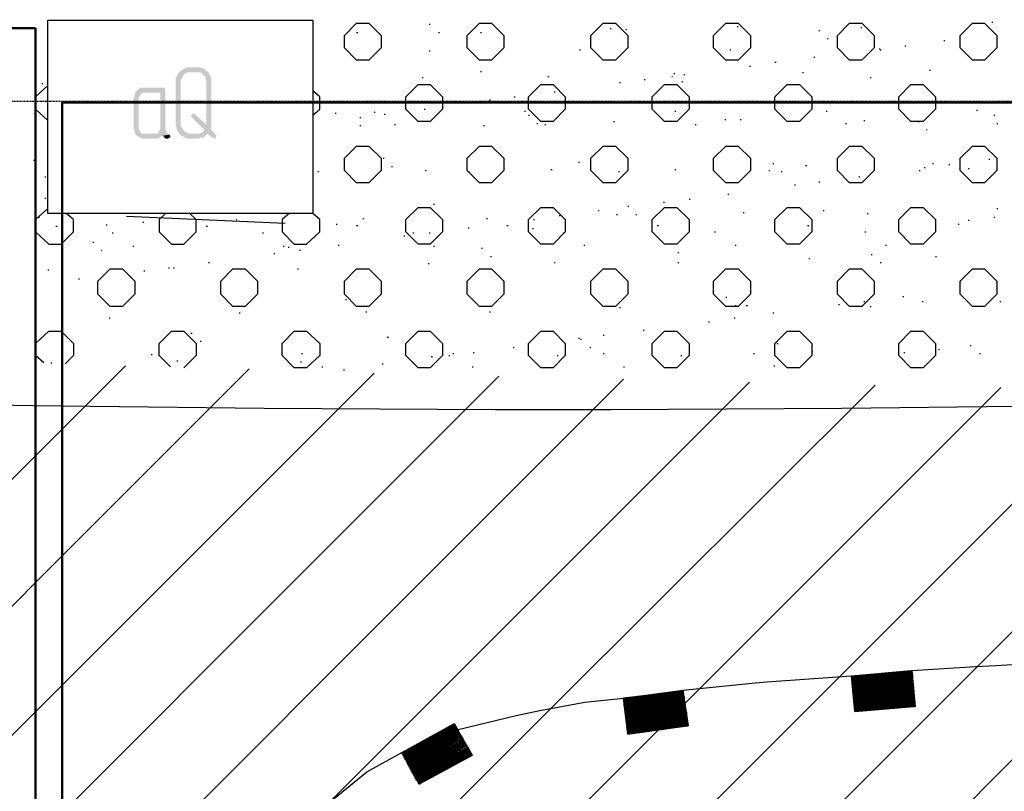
# Model space of a CAD drawing. Header units: millimetres. Extents: x -93479 to 1057970, y -66333 to 172656.
# Tile 129 of 145: x 219229 to 223307, y 47127 to 50322. Entities that reach past the tile are written whole.
import ezdxf

# ---------------------------------------------------------------- set-up
doc = ezdxf.new("R2010")
doc.units = ezdxf.units.MM
doc.linetypes.add('01 Штриховая _4 мм_', pattern=[6, 3.5, -2.5])
doc.layers.add('PDF _Геометрия', color=7, linetype='Continuous')
doc.layers.add('PDF _Сплошная заливка', color=7, linetype='Continuous')
doc.layers.add('РАЗМЕРЫ', color=7, linetype='Continuous', lineweight=9)

# ---------------------------------------------------------------- blocks, each defined once
blk = doc.blocks.new('геология3')
at = {"layer": 'PDF _Сплошная заливка', "transparency": 33554559}
for points in [[(63.6578, -10.4248), (63.6428, -10.4248), (63.6394, -10.4265), (63.6361, -10.4282), (63.6344, -10.4298), (63.6311, -10.4315), (63.6578, -10.4332), (63.6644, -10.4332), (63.6678, -10.4348), (63.6694, -10.4382), (63.6728, -10.4398), (63.6728, -10.4432), (63.6744, -10.4465), (63.6744, -10.5182), (63.6828, -10.5198), (63.6828, -10.4432), (63.6811, -10.4398), (63.6794, -10.4365), (63.6778, -10.4332), (63.6761, -10.4315), (63.6728, -10.4298), (63.6711, -10.4265), (63.6678, -10.4265), (63.6644, -10.4248), (63.6611, -10.4248)], [(63.6311, -10.4315), (63.6294, -10.4348), (63.6278, -10.4365), (63.6261, -10.4398), (63.6244, -10.4432), (63.6244, -10.5198), (63.6261, -10.5232), (63.6261, -10.5265), (63.6278, -10.5298), (63.6294, -10.5315), (63.6311, -10.5348), (63.6494, -10.5332), (63.6461, -10.5332), (63.6428, -10.5315), (63.6394, -10.5298), (63.6378, -10.5282), (63.6361, -10.5248), (63.6344, -10.5232), (63.6328, -10.5198), (63.6328, -10.4465), (63.6344, -10.4432), (63.6361, -10.4398), (63.6378, -10.4365), (63.6411, -10.4348), (63.6428, -10.4332), (63.6578, -10.4332)], [(63.6028, -10.4582), (63.5678, -10.4582), (63.5644, -10.4598), (63.5611, -10.4632), (63.5594, -10.4648), (63.5994, -10.4665), (63.5994, -10.5248), (63.5978, -10.5282), (63.5961, -10.5315), (63.5944, -10.5332), (63.5744, -10.5332), (63.6128, -10.5332), (63.6094, -10.5315), (63.6094, -10.5298), (63.6078, -10.5265), (63.6078, -10.4615), (63.6061, -10.4582), (63.6044, -10.4582)], [(63.5594, -10.4648), (63.5578, -10.4682), (63.5578, -10.4715), (63.5561, -10.4748), (63.5561, -10.5248), (63.5578, -10.5282), (63.5578, -10.5315), (63.5594, -10.5348), (63.5611, -10.5365), (63.5644, -10.5382), (63.5678, -10.5398), (63.5694, -10.5415), (63.5944, -10.5415), (63.5978, -10.5398), (63.5994, -10.5382), (63.6028, -10.5365), (63.6144, -10.5348), (63.6128, -10.5332), (63.5711, -10.5332), (63.5678, -10.5315), (63.5661, -10.5282), (63.5644, -10.5248), (63.5644, -10.4748), (63.5661, -10.4715), (63.5678, -10.4682), (63.5711, -10.4665), (63.5994, -10.4665)], [(63.6544, -10.4998), (63.6511, -10.5015), (63.6494, -10.5032), (63.6511, -10.5065), (63.6711, -10.5265), (63.6694, -10.5298), (63.6661, -10.5315), (63.6628, -10.5332), (63.6761, -10.5332), (63.6844, -10.5398), (63.6878, -10.5415), (63.6894, -10.5398), (63.6911, -10.5365), (63.6894, -10.5348), (63.6811, -10.5248), (63.6828, -10.5232), (63.6828, -10.5198), (63.6744, -10.5182), (63.6561, -10.5015)], [(63.6144, -10.5348), (63.6028, -10.5365), (63.6061, -10.5382), (63.6061, -10.5398), (63.6094, -10.5415), (63.6111, -10.5415), (63.6144, -10.5398), (63.6161, -10.5382)], [(63.6628, -10.5332), (63.6494, -10.5332), (63.6311, -10.5348), (63.6344, -10.5365), (63.6378, -10.5382), (63.6394, -10.5398), (63.6428, -10.5415), (63.6611, -10.5415), (63.6644, -10.5398), (63.6694, -10.5398), (63.6711, -10.5382), (63.6744, -10.5348), (63.6761, -10.5332)]]:
    blk.add_hatch(color=7, dxfattribs=at).paths.add_polyline_path(points)
at = {"layer": 'PDF _Геометрия', "color": 7, "lineweight": 25}
for points in [[(63.4161, -10.5065), (63.4161, -10.3482), (63.8478, -10.3482), (63.8478, -10.6632), (63.4161, -10.6632)], [(63.8994, -10.3932), (63.8994, -10.3732), (63.9194, -10.3532), (63.9394, -10.3532), (63.9594, -10.3732), (63.9594, -10.3932), (63.9394, -10.4132), (63.9194, -10.4132)], [(64.0994, -10.3932), (64.0994, -10.3732), (64.1194, -10.3532), (64.1394, -10.3532), (64.1594, -10.3732), (64.1594, -10.3932), (64.1394, -10.4132), (64.1194, -10.4132)], [(64.3011, -10.3932), (64.3011, -10.3732), (64.3211, -10.3532), (64.3411, -10.3532), (64.3611, -10.3732), (64.3611, -10.3932), (64.3411, -10.4132), (64.3211, -10.4132)], [(64.5011, -10.3932), (64.5011, -10.3732), (64.5211, -10.3532), (64.5411, -10.3532), (64.5611, -10.3732), (64.5611, -10.3932), (64.5411, -10.4132), (64.5211, -10.4132)], [(64.7028, -10.3932), (64.7028, -10.3732), (64.7228, -10.3532), (64.7428, -10.3532), (64.7628, -10.3732), (64.7628, -10.3932), (64.7428, -10.4132), (64.7228, -10.4132)], [(64.9028, -10.3932), (64.9028, -10.3732), (64.9228, -10.3532), (64.9428, -10.3532), (64.9628, -10.3732), (64.9628, -10.3932), (64.9428, -10.4132), (64.9228, -10.4132)], [(63.9994, -10.4932), (63.9994, -10.4732), (64.0194, -10.4532), (64.0394, -10.4532), (64.0594, -10.4732), (64.0594, -10.4932), (64.0394, -10.5132), (64.0194, -10.5132)], [(64.1994, -10.4932), (64.1994, -10.4732), (64.2194, -10.4532), (64.2394, -10.4532), (64.2594, -10.4732), (64.2594, -10.4932), (64.2394, -10.5132), (64.2194, -10.5132)], [(64.4011, -10.4932), (64.4011, -10.4732), (64.4211, -10.4532), (64.4411, -10.4532), (64.4611, -10.4732), (64.4611, -10.4932), (64.4411, -10.5132), (64.4211, -10.5132)], [(64.6011, -10.4932), (64.6011, -10.4732), (64.6211, -10.4532), (64.6411, -10.4532), (64.6611, -10.4732), (64.6611, -10.4932), (64.6411, -10.5132), (64.6211, -10.5132)], [(64.8028, -10.4932), (64.8028, -10.4732), (64.8228, -10.4532), (64.8428, -10.4532), (64.8628, -10.4732), (64.8628, -10.4932), (64.8428, -10.5132), (64.8228, -10.5132)], [(63.8994, -10.5932), (63.8994, -10.5732), (63.9194, -10.5532), (63.9394, -10.5532), (63.9594, -10.5732), (63.9594, -10.5932), (63.9394, -10.6132), (63.9194, -10.6132)], [(64.0994, -10.5932), (64.0994, -10.5732), (64.1194, -10.5532), (64.1394, -10.5532), (64.1594, -10.5732), (64.1594, -10.5932), (64.1394, -10.6132), (64.1194, -10.6132)], [(64.3011, -10.5932), (64.3011, -10.5732), (64.3211, -10.5532), (64.3411, -10.5532), (64.3611, -10.5732), (64.3611, -10.5932), (64.3411, -10.6132), (64.3211, -10.6132)], [(64.5011, -10.5932), (64.5011, -10.5732), (64.5211, -10.5532), (64.5411, -10.5532), (64.5611, -10.5732), (64.5611, -10.5932), (64.5411, -10.6132), (64.5211, -10.6132)], [(64.7028, -10.5932), (64.7028, -10.5732), (64.7228, -10.5532), (64.7428, -10.5532), (64.7628, -10.5732), (64.7628, -10.5932), (64.7428, -10.6132), (64.7228, -10.6132)], [(64.9028, -10.5932), (64.9028, -10.5732), (64.9228, -10.5532), (64.9428, -10.5532), (64.9628, -10.5732), (64.9628, -10.5932), (64.9428, -10.6132), (64.9228, -10.6132)], [(63.9994, -10.6932), (63.9994, -10.6732), (64.0194, -10.6532), (64.0394, -10.6532), (64.0594, -10.6732), (64.0594, -10.6932), (64.0394, -10.7132), (64.0194, -10.7132)], [(64.1994, -10.6932), (64.1994, -10.6732), (64.2194, -10.6532), (64.2394, -10.6532), (64.2594, -10.6732), (64.2594, -10.6932), (64.2394, -10.7132), (64.2194, -10.7132)], [(64.4011, -10.6932), (64.4011, -10.6732), (64.4211, -10.6532), (64.4411, -10.6532), (64.4611, -10.6732), (64.4611, -10.6932), (64.4411, -10.7132), (64.4211, -10.7132)], [(64.6011, -10.6932), (64.6011, -10.6732), (64.6211, -10.6532), (64.6411, -10.6532), (64.6611, -10.6732), (64.6611, -10.6932), (64.6411, -10.7132), (64.6211, -10.7132)], [(64.8028, -10.6932), (64.8028, -10.6732), (64.8228, -10.6532), (64.8428, -10.6532), (64.8628, -10.6732), (64.8628, -10.6932), (64.8428, -10.7132), (64.8228, -10.7132)], [(63.4978, -10.7948), (63.4978, -10.7732), (63.5178, -10.7532), (63.5378, -10.7532), (63.5578, -10.7732), (63.5578, -10.7948), (63.5378, -10.8148), (63.5178, -10.8148)], [(63.6978, -10.7948), (63.6978, -10.7732), (63.7178, -10.7532), (63.7378, -10.7532), (63.7578, -10.7732), (63.7578, -10.7948), (63.7378, -10.8148), (63.7178, -10.8148)], [(63.8994, -10.7948), (63.8994, -10.7732), (63.9194, -10.7532), (63.9394, -10.7532), (63.9594, -10.7732), (63.9594, -10.7948), (63.9394, -10.8148), (63.9194, -10.8148)], [(64.0994, -10.7948), (64.0994, -10.7732), (64.1194, -10.7532), (64.1394, -10.7532), (64.1594, -10.7732), (64.1594, -10.7948), (64.1394, -10.8148), (64.1194, -10.8148)], [(64.3011, -10.7948), (64.3011, -10.7732), (64.3211, -10.7532), (64.3411, -10.7532), (64.3611, -10.7732), (64.3611, -10.7948), (64.3411, -10.8148), (64.3211, -10.8148)], [(64.5011, -10.7948), (64.5011, -10.7732), (64.5211, -10.7532), (64.5411, -10.7532), (64.5611, -10.7732), (64.5611, -10.7948), (64.5411, -10.8148), (64.5211, -10.8148)], [(64.7028, -10.7948), (64.7028, -10.7732), (64.7228, -10.7532), (64.7428, -10.7532), (64.7628, -10.7732), (64.7628, -10.7948), (64.7428, -10.8148), (64.7228, -10.8148)], [(64.9028, -10.7948), (64.9028, -10.7732), (64.9228, -10.7532), (64.9428, -10.7532), (64.9628, -10.7732), (64.9628, -10.7948), (64.9428, -10.8148), (64.9228, -10.8148)], [(63.7978, -10.8948), (63.7978, -10.8748), (63.8178, -10.8548), (63.8378, -10.8548), (63.8594, -10.8748), (63.8594, -10.8948), (63.8378, -10.9148), (63.8178, -10.9148)], [(63.9994, -10.8948), (63.9994, -10.8748), (64.0194, -10.8548), (64.0394, -10.8548), (64.0594, -10.8748), (64.0594, -10.8948), (64.0394, -10.9148), (64.0194, -10.9148)], [(64.1994, -10.8948), (64.1994, -10.8748), (64.2194, -10.8548), (64.2394, -10.8548), (64.2594, -10.8748), (64.2594, -10.8948), (64.2394, -10.9148), (64.2194, -10.9148)], [(64.4011, -10.8948), (64.4011, -10.8748), (64.4211, -10.8548), (64.4411, -10.8548), (64.4611, -10.8748), (64.4611, -10.8948), (64.4411, -10.9148), (64.4211, -10.9148)], [(64.6011, -10.8948), (64.6011, -10.8748), (64.6211, -10.8548), (64.6411, -10.8548), (64.6611, -10.8748), (64.6611, -10.8948), (64.6411, -10.9148), (64.6211, -10.9148)], [(64.8028, -10.8948), (64.8028, -10.8748), (64.8228, -10.8548), (64.8428, -10.8548), (64.8628, -10.8748), (64.8628, -10.8948), (64.8428, -10.9148), (64.8228, -10.9148)], [(64.8244, -11.4098), (64.8228, -11.4098), (64.7261, -11.4182), (64.8228, -11.4098)], [(64.8244, -11.4115), (64.8228, -11.4115), (64.7261, -11.4198), (64.8228, -11.4115)], [(64.8261, -11.4282), (64.8244, -11.4282), (64.7278, -11.4365), (64.8244, -11.4282)], [(64.8261, -11.4298), (64.8244, -11.4298), (64.7278, -11.4382), (64.8244, -11.4298)], [(64.8261, -11.4315), (64.8244, -11.4315), (64.7278, -11.4398), (64.8244, -11.4315)], [(64.4528, -11.4465), (64.4511, -11.4465), (64.3544, -11.4598), (64.4511, -11.4465)], [(64.4528, -11.4482), (64.4511, -11.4482), (64.3544, -11.4615), (64.4511, -11.4482)], [(64.8278, -11.4465), (64.8261, -11.4465), (64.7294, -11.4548), (64.8261, -11.4465)], [(64.8278, -11.4482), (64.8261, -11.4482), (64.7294, -11.4565), (64.8261, -11.4482)], [(64.8278, -11.4498), (64.8261, -11.4498), (64.7294, -11.4582), (64.8261, -11.4498)], [(64.8294, -11.4665), (64.8278, -11.4665), (64.7311, -11.4748), (64.8278, -11.4665)], [(64.4561, -11.4748), (64.4544, -11.4748), (64.3578, -11.4882), (64.4544, -11.4748)], [(64.4578, -11.4848), (64.4561, -11.4848), (64.3594, -11.4982), (64.4561, -11.4848)], [(64.4578, -11.4865), (64.4561, -11.4865), (64.3594, -11.4982), (64.4561, -11.4865)], [(64.0794, -11.4948), (64.0778, -11.4965), (63.9928, -11.5432), (64.0778, -11.4948)], [(64.0811, -11.4982), (64.0794, -11.4982), (63.9944, -11.5465), (64.0794, -11.4998)], [(64.0844, -11.5048), (64.0844, -11.5065), (63.9978, -11.5532), (64.0828, -11.5048)], [(64.0928, -11.5182), (64.0911, -11.5182), (64.0061, -11.5665), (64.0911, -11.5198)], [(64.0928, -11.5198), (64.0911, -11.5198), (64.0061, -11.5665), (64.0911, -11.5198)], [(64.0944, -11.5232), (64.0944, -11.5248), (64.0078, -11.5715), (64.0928, -11.5232)]]:
    blk.add_lwpolyline(points, close=True, dxfattribs=at)
for points in [[(64.0378, -10.3548), (64.0394, -10.3548)], [(64.3328, -10.3615), (64.3344, -10.3615)], [(64.3578, -10.3632), (64.3594, -10.3632)], [(64.5394, -10.3582), (64.5411, -10.3582)], [(64.6728, -10.3648), (64.6744, -10.3648)], [(64.7411, -10.3598), (64.7428, -10.3598)], [(64.9544, -10.3515), (64.9561, -10.3515)], [(63.9194, -10.3682), (63.9211, -10.3682)], [(64.0528, -10.3682), (64.0544, -10.3682)], [(64.1211, -10.3682), (64.1228, -10.3682)], [(64.6861, -10.3782), (64.6878, -10.3782)], [(64.8761, -10.3815), (64.8778, -10.3815)], [(64.2828, -10.3965), (64.2844, -10.3965)], [(64.5278, -10.3965), (64.5294, -10.3965)], [(64.7711, -10.3948), (64.7728, -10.3948)], [(64.7728, -10.3965), (64.7744, -10.3965)], [(64.8128, -10.3898), (64.8144, -10.3898)], [(64.0378, -10.3982), (64.0394, -10.3982)], [(64.6644, -10.4082), (64.6661, -10.4082)], [(64.5594, -10.4232), (64.5611, -10.4232)], [(64.6011, -10.4165), (64.6028, -10.4165)], [(64.0261, -10.4415), (64.0278, -10.4415)], [(64.1211, -10.4315), (64.1228, -10.4315)], [(64.2311, -10.4398), (64.2328, -10.4398)], [(64.3878, -10.4448), (64.3894, -10.4448)], [(64.4328, -10.4398), (64.4344, -10.4398)], [(64.4361, -10.4348), (64.4378, -10.4348)], [(64.4528, -10.4365), (64.4544, -10.4365)], [(64.6461, -10.4332), (64.6478, -10.4332)], [(64.7561, -10.4415), (64.7578, -10.4415)], [(64.8528, -10.4298), (64.8544, -10.4298)], [(63.4161, -10.5115), (63.3961, -10.4932), (63.3961, -10.4732), (63.4161, -10.4548)], [(63.4061, -10.4515), (63.4078, -10.4515)], [(64.3478, -10.4498), (64.3494, -10.4498)], [(64.4494, -10.4482), (64.4511, -10.4482)], [(63.8478, -10.5032), (63.8594, -10.4932), (63.8594, -10.4732), (63.8478, -10.4632)], [(64.1761, -10.4732), (64.1778, -10.4732)], [(64.2411, -10.4648), (64.2428, -10.4648)], [(64.0294, -10.4932), (64.0311, -10.4932)], [(64.1361, -10.4782), (64.1378, -10.4782)], [(63.8844, -10.4998), (63.8861, -10.4998)], [(63.9244, -10.5065), (63.9261, -10.5065)], [(63.9478, -10.4982), (63.9494, -10.4982)], [(63.9644, -10.5015), (63.9661, -10.5015)], [(64.1928, -10.4965), (64.1944, -10.4965)], [(64.1994, -10.5032), (64.2011, -10.5032)], [(64.4378, -10.4965), (64.4394, -10.4965)], [(64.5194, -10.5098), (64.5211, -10.5098)], [(64.5444, -10.5098), (64.5461, -10.5098)], [(64.6844, -10.4965), (64.6861, -10.4965)], [(64.9294, -10.4948), (64.9311, -10.4948)], [(64.9578, -10.5032), (64.9594, -10.5032)], [(63.9244, -10.5198), (63.9261, -10.5198)], [(63.9811, -10.5182), (63.9828, -10.5182)], [(64.1261, -10.5198), (64.1278, -10.5198)], [(64.2128, -10.5165), (64.2144, -10.5165)], [(64.2261, -10.5182), (64.2278, -10.5182)], [(64.3378, -10.5132), (64.3394, -10.5132)], [(64.4711, -10.5182), (64.4728, -10.5182)], [(64.7161, -10.5165), (64.7178, -10.5165)], [(64.7461, -10.5115), (64.7478, -10.5115)], [(64.8344, -10.5132), (64.8361, -10.5132)], [(64.9628, -10.5165), (64.9644, -10.5165)], [(64.8478, -10.5265), (64.8494, -10.5265)], [(63.9628, -10.5732), (63.9644, -10.5732)], [(63.3928, -10.5765), (63.3944, -10.5765)], [(63.9761, -10.5865), (63.9778, -10.5865)], [(64.2811, -10.5798), (64.2828, -10.5798)], [(64.5978, -10.5815), (64.5994, -10.5815)], [(64.6511, -10.5848), (64.6528, -10.5848)], [(64.8444, -10.5882), (64.8461, -10.5882)], [(64.8578, -10.5815), (64.8594, -10.5815)], [(64.8844, -10.5832), (64.8861, -10.5832)], [(64.9161, -10.5898), (64.9178, -10.5898)], [(64.9494, -10.5748), (64.9511, -10.5748)], [(63.4111, -10.6032), (63.4128, -10.6032)], [(63.8561, -10.5948), (63.8578, -10.5948)], [(64.0311, -10.5932), (64.0328, -10.5932)], [(64.1011, -10.5948), (64.1028, -10.5948)], [(64.2361, -10.5915), (64.2378, -10.5915)], [(64.3461, -10.5948), (64.3478, -10.5948)], [(64.4378, -10.5915), (64.4394, -10.5915)], [(64.5911, -10.5932), (64.5928, -10.5932)], [(64.6111, -10.5948), (64.6128, -10.5948)], [(64.7378, -10.6032), (64.7394, -10.6032)], [(64.8361, -10.5932), (64.8378, -10.5932)], [(64.6328, -10.6165), (64.6344, -10.6165)], [(64.6728, -10.6115), (64.6744, -10.6115)], [(63.4111, -10.6382), (63.4128, -10.6382)], [(64.5244, -10.6315), (64.5261, -10.6315)], [(64.0444, -10.6482), (64.0461, -10.6482)], [(64.3611, -10.6515), (64.3628, -10.6515)], [(64.4194, -10.6448), (64.4211, -10.6448)], [(64.4611, -10.6398), (64.4628, -10.6398)], [(63.4161, -10.6548), (63.3961, -10.6732), (63.3961, -10.6932), (63.4178, -10.7132), (63.4378, -10.7132), (63.4578, -10.6932), (63.4578, -10.6732), (63.4461, -10.6632)], [(63.4011, -10.6691), (63.4028, -10.6691)], [(63.5444, -10.6675), (63.8028, -10.6791)], [(63.6078, -10.6632), (63.5978, -10.6732), (63.5978, -10.6932), (63.6178, -10.7132), (63.6378, -10.7132), (63.6578, -10.6932), (63.6578, -10.6732), (63.6478, -10.6632)], [(63.8094, -10.6632), (63.7978, -10.6732), (63.7978, -10.6932), (63.8178, -10.7132), (63.8378, -10.7132), (63.8594, -10.6932), (63.8594, -10.6732), (63.8478, -10.6632)], [(64.2494, -10.6665), (64.2511, -10.6665)], [(64.3128, -10.6582), (64.3144, -10.6582)], [(64.3428, -10.6648), (64.3444, -10.6648)], [(64.3744, -10.6648), (64.3761, -10.6648)], [(64.5494, -10.6615), (64.5511, -10.6615)], [(64.6794, -10.6582), (64.6811, -10.6582)], [(64.7511, -10.6632), (64.7528, -10.6632)], [(64.9578, -10.6691), (64.9594, -10.6691)], [(64.9628, -10.6548), (64.9644, -10.6548)], [(63.4294, -10.6841), (63.4311, -10.6841)], [(63.5111, -10.6815), (63.5128, -10.6815)], [(63.5711, -10.6775), (63.5728, -10.6775)], [(63.6744, -10.6841), (63.6761, -10.6841)], [(63.7228, -10.6732), (63.7244, -10.6732)], [(63.8861, -10.6808), (63.8878, -10.6808)], [(63.9194, -10.6825), (63.9211, -10.6825)], [(63.9294, -10.6715), (63.9311, -10.6715)], [(64.1011, -10.6865), (64.1028, -10.6865)], [(64.1311, -10.6715), (64.1328, -10.6715)], [(64.1644, -10.6825), (64.1661, -10.6825)], [(64.2078, -10.6732), (64.2094, -10.6732)], [(64.4094, -10.6825), (64.4111, -10.6825)], [(64.6544, -10.6825), (64.6561, -10.6825)], [(64.8994, -10.6808), (64.9011, -10.6808)], [(64.9161, -10.6741), (64.9178, -10.6741)], [(63.5211, -10.6948), (63.5228, -10.6948)], [(63.7661, -10.6948), (63.7678, -10.6948)], [(63.9961, -10.6998), (63.9978, -10.6998)], [(64.0111, -10.6948), (64.0128, -10.6948)], [(64.0378, -10.6948), (64.0394, -10.6948)], [(64.2061, -10.6875), (64.2078, -10.6875)], [(64.2561, -10.6948), (64.2578, -10.6948)], [(64.5028, -10.6932), (64.5044, -10.6932)], [(64.7478, -10.6932), (64.7494, -10.6932)], [(63.4894, -10.7098), (63.4911, -10.7098)], [(63.5544, -10.7165), (63.5561, -10.7165)], [(63.7994, -10.7165), (63.8011, -10.7165)], [(63.8078, -10.7182), (63.8094, -10.7182)], [(63.8894, -10.7148), (63.8911, -10.7148)], [(64.0444, -10.7165), (64.0461, -10.7165)], [(64.2894, -10.7148), (64.2911, -10.7148)], [(64.5361, -10.7148), (64.5378, -10.7148)], [(64.7811, -10.7148), (64.7828, -10.7148)], [(63.5028, -10.7232), (63.5044, -10.7232)], [(63.7844, -10.7282), (63.7861, -10.7282)], [(63.8261, -10.7232), (63.8278, -10.7232)], [(64.1228, -10.7198), (64.1244, -10.7198)], [(64.1378, -10.7332), (64.1394, -10.7332)], [(64.4428, -10.7265), (64.4444, -10.7265)], [(64.7578, -10.7298), (64.7594, -10.7298)], [(64.8628, -10.7332), (64.8644, -10.7332)], [(63.6778, -10.7432), (63.6794, -10.7432)], [(64.0361, -10.7448), (64.0378, -10.7448)], [(64.2411, -10.7432), (64.2428, -10.7432)], [(64.4428, -10.7432), (64.4444, -10.7432)], [(64.6561, -10.7365), (64.6578, -10.7365)], [(64.7728, -10.7432), (64.7744, -10.7432)], [(63.4161, -10.7548), (63.4178, -10.7548)], [(63.5728, -10.7565), (63.5744, -10.7565)], [(63.6128, -10.7515), (63.6144, -10.7515)], [(63.6211, -10.7515), (63.6228, -10.7515)], [(63.8228, -10.7532), (63.8244, -10.7532)], [(63.4661, -10.7698), (63.4678, -10.7698)], [(64.8094, -10.7982), (64.8111, -10.7982)], [(63.9011, -10.8032), (63.9028, -10.8032)], [(64.5211, -10.7998), (64.5228, -10.7998)], [(64.5361, -10.8132), (64.5378, -10.8132)], [(64.5544, -10.8132), (64.5561, -10.8132)], [(64.7044, -10.8115), (64.7061, -10.8115)], [(64.7461, -10.8065), (64.7478, -10.8065)], [(64.7561, -10.8148), (64.7578, -10.8148)], [(64.8411, -10.8065), (64.8428, -10.8065)], [(64.9678, -10.8065), (64.9694, -10.8065)], [(63.7278, -10.8248), (63.7294, -10.8248)], [(63.9344, -10.8232), (63.9361, -10.8232)], [(64.1361, -10.8232), (64.1378, -10.8232)], [(64.3478, -10.8165), (64.3494, -10.8165)], [(64.5978, -10.8248), (64.5994, -10.8248)], [(63.5161, -10.8332), (63.5178, -10.8332)], [(64.4928, -10.8398), (64.4944, -10.8398)], [(64.5344, -10.8332), (64.5361, -10.8332)], [(63.4094, -10.9065), (63.3961, -10.8948), (63.3961, -10.8748), (63.4178, -10.8548), (63.4378, -10.8548), (63.4578, -10.8748), (63.4578, -10.8948), (63.4444, -10.9082)], [(63.6161, -10.9132), (63.5978, -10.8948), (63.5978, -10.8748), (63.6178, -10.8548), (63.6378, -10.8548), (63.6578, -10.8748), (63.6578, -10.8948), (63.6378, -10.9148)], [(63.6494, -10.8582), (63.6511, -10.8582)], [(64.3211, -10.8615), (64.3228, -10.8615)], [(64.3861, -10.8532), (64.3878, -10.8532)], [(63.6644, -10.8715), (63.6661, -10.8715)], [(63.9694, -10.8648), (63.9711, -10.8648)], [(64.2811, -10.8665), (64.2828, -10.8665)], [(64.2844, -10.8682), (64.2861, -10.8682)], [(64.6044, -10.8748), (64.6061, -10.8748)], [(64.9194, -10.8782), (64.9211, -10.8782)], [(63.5844, -10.8932), (63.5861, -10.8932)], [(63.8294, -10.8915), (63.8311, -10.8915)], [(64.0694, -10.8948), (64.0711, -10.8948)], [(64.0761, -10.8915), (64.0778, -10.8915)], [(64.1094, -10.8898), (64.1111, -10.8898)], [(64.1744, -10.8815), (64.1761, -10.8815)], [(64.2461, -10.8948), (64.2478, -10.8948)], [(64.2994, -10.8815), (64.3011, -10.8815)], [(64.3211, -10.8915), (64.3228, -10.8915)], [(64.4478, -10.8948), (64.4494, -10.8948)], [(64.5661, -10.8915), (64.5678, -10.8915)], [(64.6611, -10.8882), (64.6628, -10.8882)], [(64.8111, -10.8898), (64.8128, -10.8898)], [(64.8678, -10.8848), (64.8694, -10.8848)], [(64.9344, -10.8915), (64.9361, -10.8915)], [(63.4211, -10.9065), (63.4228, -10.9065)], [(63.6261, -10.9032), (63.6278, -10.9032)], [(63.8278, -10.9048), (63.8294, -10.9048)], [(63.9611, -10.9082), (63.9628, -10.9082)], [(64.0411, -10.8965), (64.0428, -10.8965)], [(59.9844, -14.4698), (63.5428, -10.9115)], [(59.9844, -14.8865), (63.9478, -10.9232)], [(60.1028, -14.5598), (63.7444, -10.9165)], [(63.8628, -10.9132), (63.8644, -10.9132)], [(63.8978, -10.9182), (63.8994, -10.9182)], [(64.1078, -10.9132), (64.1094, -10.9132)], [(64.3544, -10.9132), (64.3561, -10.9132)], [(64.5994, -10.9115), (64.6011, -10.9115)], [(64.8444, -10.9115), (64.8461, -10.9115)], [(59.9844, -15.0965), (64.1511, -10.9282)], [(59.9844, -15.3048), (64.3544, -10.9332)], [(59.9844, -15.7215), (63.8361, -11.8698), (64.2361, -11.4698), (64.7644, -10.9432)], [(60.0411, -15.4565), (64.5594, -10.9382)], [(59.9844, -15.9315), (63.9211, -11.9948), (64.4778, -11.4382), (64.9694, -10.9465)], [(59.9844, -16.1398), (64.0294, -12.0948), (64.7061, -11.4182), (65.1744, -10.9498)], [(61.6478, -14.6848), (64.1511, -12.1815), (64.9311, -11.4015), (65.3811, -10.9532)], [(61.7794, -14.7615), (64.2811, -12.2615), (65.1528, -11.3882), (65.5861, -10.9548)], [(64.0828, -11.5048), (64.1794, -11.4815), (64.2178, -11.4732), (64.2911, -11.4598), (64.3544, -11.4532), (64.4511, -11.4398), (64.4594, -11.4982), (64.3628, -11.5115), (64.3611, -11.5115), (64.3544, -11.4532), (64.4511, -11.4398), (64.5694, -11.4282), (64.5878, -11.4265), (64.7261, -11.4165), (64.8228, -11.4082), (64.8244, -11.4082), (64.8294, -11.4665), (64.7311, -11.4748), (64.7261, -11.4165), (64.8228, -11.4082), (64.8244, -11.4082), (64.9278, -11.4015), (64.9611, -11.3998), (65.0994, -11.3915)], [(64.7261, -11.4182), (64.8228, -11.4098), (64.8244, -11.4098)], [(64.7261, -11.4215), (64.8228, -11.4132), (64.8244, -11.4132), (64.8228, -11.4132), (64.7261, -11.4198), (64.8228, -11.4115), (64.8244, -11.4115)], [(64.7261, -11.4215), (64.8244, -11.4148), (64.7261, -11.4215)], [(64.8261, -11.4148), (64.8244, -11.4148), (64.7261, -11.4232), (64.8244, -11.4165), (64.7261, -11.4248), (64.8244, -11.4165), (64.7261, -11.4248)], [(64.7261, -11.4265), (64.8244, -11.4182), (64.7261, -11.4265)], [(64.7261, -11.4282), (64.8244, -11.4198), (64.7261, -11.4282)], [(64.8261, -11.4198), (64.8244, -11.4198), (64.7261, -11.4282)], [(64.7261, -11.4298), (64.8244, -11.4215), (64.7261, -11.4298)], [(64.8261, -11.4215), (64.8244, -11.4215), (64.7261, -11.4298)], [(64.7278, -11.4298), (64.8244, -11.4232), (64.7278, -11.4315), (64.8244, -11.4248), (64.7278, -11.4332), (64.8244, -11.4248), (64.8261, -11.4248), (64.8244, -11.4248)], [(64.8244, -11.4165), (64.8261, -11.4165)], [(64.8244, -11.4182), (64.8261, -11.4182)], [(64.8244, -11.4232), (64.8261, -11.4232)], [(64.7278, -11.4332), (64.8244, -11.4265), (64.8261, -11.4265), (64.8244, -11.4265), (64.7278, -11.4348), (64.8244, -11.4265), (64.8261, -11.4265), (64.8244, -11.4265), (64.7278, -11.4348)], [(64.7278, -11.4382), (64.8244, -11.4298), (64.8261, -11.4298)], [(64.8278, -11.4348), (64.8261, -11.4348), (64.7278, -11.4432), (64.8261, -11.4348), (64.8244, -11.4348), (64.7278, -11.4415), (64.8244, -11.4332), (64.8261, -11.4332), (64.8244, -11.4332), (64.7278, -11.4398), (64.8244, -11.4315), (64.8261, -11.4315)], [(64.7278, -11.4432), (64.8261, -11.4365), (64.8261, -11.4348)], [(64.7278, -11.4448), (64.8261, -11.4365), (64.7278, -11.4448)], [(64.8278, -11.4365), (64.8261, -11.4365), (64.7278, -11.4448)], [(64.7278, -11.4465), (64.8261, -11.4382), (64.7278, -11.4465)], [(64.7278, -11.4482), (64.8261, -11.4398), (64.7278, -11.4482)], [(64.8278, -11.4398), (64.8261, -11.4398), (64.7278, -11.4482), (64.8261, -11.4415), (64.7278, -11.4498)], [(64.8261, -11.4382), (64.8278, -11.4382)], [(64.3544, -11.4532), (64.4511, -11.4415), (64.3544, -11.4532)], [(64.4528, -11.4415), (64.4511, -11.4415), (64.3544, -11.4548), (64.4511, -11.4432), (64.3544, -11.4565), (64.4511, -11.4432), (64.4528, -11.4432)], [(64.3544, -11.4565), (64.4511, -11.4448), (64.3544, -11.4582), (64.4511, -11.4465), (64.4528, -11.4448), (64.4511, -11.4448)], [(64.3544, -11.4582), (64.4511, -11.4465), (64.4528, -11.4448)], [(64.3544, -11.4632), (64.4511, -11.4498), (64.4528, -11.4498), (64.4511, -11.4498), (64.3544, -11.4615), (64.4511, -11.4482), (64.4528, -11.4482)], [(64.3544, -11.4632), (64.4528, -11.4515), (64.3544, -11.4632)], [(64.4544, -11.4515), (64.4528, -11.4515), (64.3544, -11.4648)], [(64.3561, -11.4648), (64.4528, -11.4532), (64.3561, -11.4665), (64.4528, -11.4532), (64.4544, -11.4532)], [(64.3561, -11.4665), (64.4528, -11.4548), (64.3561, -11.4682), (64.4528, -11.4565), (64.4528, -11.4548), (64.4544, -11.4548)], [(64.3561, -11.4698), (64.4528, -11.4565), (64.3561, -11.4698)], [(64.4544, -11.4565), (64.4528, -11.4565), (64.3561, -11.4698), (64.4528, -11.4582), (64.4544, -11.4582), (64.4528, -11.4582), (64.3561, -11.4715), (64.4528, -11.4582), (64.4544, -11.4582)], [(64.7294, -11.4498), (64.8261, -11.4432), (64.7294, -11.4498)], [(64.8278, -11.4432), (64.8261, -11.4432), (64.7294, -11.4515), (64.8261, -11.4448), (64.7294, -11.4532), (64.8261, -11.4448), (64.8278, -11.4448), (64.8261, -11.4465), (64.7294, -11.4532)], [(64.7294, -11.4548), (64.8261, -11.4465), (64.8278, -11.4465)], [(64.7294, -11.4598), (64.8261, -11.4532), (64.8278, -11.4532), (64.8261, -11.4532), (64.7294, -11.4598), (64.8261, -11.4515), (64.8278, -11.4515), (64.8261, -11.4515), (64.7294, -11.4582), (64.8261, -11.4498), (64.8278, -11.4498)], [(64.7294, -11.4632), (64.8278, -11.4548), (64.7294, -11.4632), (64.8278, -11.4548), (64.8261, -11.4548), (64.7294, -11.4615), (64.8261, -11.4532), (64.8278, -11.4532)], [(64.7294, -11.4648), (64.8278, -11.4565), (64.7294, -11.4648)], [(64.8261, -11.4415), (64.8278, -11.4415)], [(64.8278, -11.4548), (64.8294, -11.4548)], [(64.8278, -11.4565), (64.8294, -11.4565)], [(64.3561, -11.4715), (64.4528, -11.4598), (64.4544, -11.4598), (64.4528, -11.4598), (64.3561, -11.4732), (64.4528, -11.4615), (64.4544, -11.4615), (64.4528, -11.4615), (64.3561, -11.4732)], [(64.3561, -11.4765), (64.4544, -11.4648), (64.4544, -11.4632), (64.4528, -11.4632), (64.3561, -11.4765), (64.4528, -11.4632), (64.4544, -11.4632), (64.4528, -11.4632), (64.3561, -11.4748), (64.4528, -11.4615), (64.4544, -11.4615)], [(64.3578, -11.4782), (64.4544, -11.4648), (64.3578, -11.4782)], [(64.3578, -11.4798), (64.4544, -11.4665), (64.3578, -11.4798)], [(64.4561, -11.4665), (64.4544, -11.4665), (64.3578, -11.4798), (64.4544, -11.4682), (64.3578, -11.4815), (64.4544, -11.4682), (64.4561, -11.4682)], [(64.3578, -11.4815), (64.4544, -11.4698), (64.3578, -11.4832), (64.4544, -11.4715), (64.4561, -11.4715), (64.4544, -11.4715), (64.3578, -11.4832)], [(64.3578, -11.4865), (64.4544, -11.4732), (64.4561, -11.4732), (64.4544, -11.4732), (64.3578, -11.4865), (64.4544, -11.4732), (64.4561, -11.4732), (64.4544, -11.4732), (64.3578, -11.4848), (64.4544, -11.4715), (64.4561, -11.4715)], [(64.4544, -11.4648), (64.4561, -11.4648)], [(64.4544, -11.4698), (64.4561, -11.4698)], [(64.7294, -11.4665), (64.8278, -11.4582), (64.7294, -11.4665)], [(64.8294, -11.4582), (64.8278, -11.4582), (64.7294, -11.4665)], [(64.7294, -11.4682), (64.8278, -11.4598), (64.7294, -11.4682)], [(64.8294, -11.4598), (64.8278, -11.4598), (64.7294, -11.4682), (64.8278, -11.4615), (64.7294, -11.4698)], [(64.7294, -11.4698), (64.8278, -11.4632), (64.7294, -11.4698)], [(64.8294, -11.4632), (64.8278, -11.4632), (64.7311, -11.4715), (64.8278, -11.4648), (64.7311, -11.4732), (64.8278, -11.4648), (64.7311, -11.4732)], [(64.8278, -11.4615), (64.8294, -11.4615)], [(64.8278, -11.4648), (64.8294, -11.4648)], [(64.3578, -11.4898), (64.4561, -11.4765), (64.4544, -11.4765), (64.3578, -11.4882), (64.4544, -11.4765), (64.4561, -11.4765), (64.4578, -11.4765)], [(64.3594, -11.4898), (64.4561, -11.4782), (64.3594, -11.4915), (64.4561, -11.4782), (64.4578, -11.4782)], [(64.3594, -11.4915), (64.4561, -11.4798), (64.3594, -11.4932), (64.4561, -11.4815), (64.3594, -11.4948), (64.4561, -11.4815), (64.4578, -11.4815)], [(64.3594, -11.4948), (64.4561, -11.4832), (64.4561, -11.4815)], [(64.3594, -11.4965), (64.4561, -11.4832), (64.3594, -11.4965)], [(64.4561, -11.4832), (64.4578, -11.4832), (64.4561, -11.4832), (64.3594, -11.4965)], [(64.3594, -11.5015), (64.4561, -11.4882), (64.4578, -11.4882), (64.4561, -11.4882), (64.3594, -11.4998), (64.4561, -11.4865), (64.4578, -11.4865)], [(64.4561, -11.4798), (64.4578, -11.4798)], [(63.8194, -11.7415), (63.8194, -11.7315), (63.8428, -11.6698), (63.8811, -11.6215), (63.8828, -11.6165), (63.9361, -11.5732), (63.9928, -11.5415), (64.0778, -11.4948), (64.1078, -11.5465), (64.0211, -11.5932), (63.9928, -11.5415)], [(63.9944, -11.5448), (64.0794, -11.4965), (63.9928, -11.5432), (64.0778, -11.4965), (64.0794, -11.4948)], [(63.9944, -11.5448), (64.0794, -11.4982), (63.9944, -11.5448)], [(63.9944, -11.5465), (64.0811, -11.4998), (63.9944, -11.5465)], [(64.0828, -11.4998), (64.0811, -11.4998), (63.9961, -11.5482), (64.0811, -11.5015), (64.0828, -11.5015), (64.0811, -11.5015), (63.9961, -11.5498), (64.0828, -11.5032), (64.0828, -11.5015), (64.0828, -11.5032), (63.9961, -11.5498)], [(63.9978, -11.5498), (64.0828, -11.5032), (63.9978, -11.5515), (64.0828, -11.5048), (64.0844, -11.5048), (64.0828, -11.5048), (63.9978, -11.5515)], [(64.0794, -11.4965), (64.0811, -11.4965)], [(64.0828, -11.5032), (64.0844, -11.5032)], [(64.3594, -11.5015), (64.4578, -11.4898), (64.3594, -11.5015)], [(64.4594, -11.4898), (64.4578, -11.4898), (64.3594, -11.5032)], [(64.3611, -11.5032), (64.4578, -11.4915), (64.4578, -11.4898)], [(64.3611, -11.5048), (64.4578, -11.4915), (64.3611, -11.5048)], [(64.4594, -11.4915), (64.4578, -11.4915), (64.3611, -11.5048)], [(64.3611, -11.5065), (64.4578, -11.4932), (64.3611, -11.5065)], [(64.4594, -11.4932), (64.4578, -11.4932), (64.3611, -11.5065), (64.4578, -11.4948), (64.3611, -11.5082), (64.4578, -11.4965), (64.4594, -11.4965), (64.4578, -11.4965), (64.3611, -11.5082)], [(64.3611, -11.5115), (64.4578, -11.4982), (64.4594, -11.4982), (64.4578, -11.4982), (64.3611, -11.5098), (64.4578, -11.4965), (64.4594, -11.4965)], [(64.4578, -11.4948), (64.4594, -11.4948)], [(63.9994, -11.5532), (64.0844, -11.5065), (63.9994, -11.5532)], [(64.0861, -11.5065), (64.0844, -11.5065), (63.9994, -11.5548), (64.0844, -11.5082), (64.0861, -11.5082), (63.9994, -11.5565)], [(64.0861, -11.5082), (64.0861, -11.5098), (64.0011, -11.5565), (64.0861, -11.5098), (64.0861, -11.5082), (64.0878, -11.5082)], [(64.0011, -11.5565), (64.0861, -11.5098), (64.0011, -11.5582), (64.0861, -11.5115), (64.0878, -11.5115), (64.0894, -11.5115)], [(64.0011, -11.5582), (64.0861, -11.5115), (64.0878, -11.5115), (64.0011, -11.5598)], [(64.0028, -11.5598), (64.0878, -11.5132), (64.0894, -11.5132), (64.0878, -11.5132), (64.0028, -11.5598), (64.0878, -11.5132), (64.0878, -11.5115)], [(64.0911, -11.5148), (64.0894, -11.5148), (64.0044, -11.5632), (64.0894, -11.5148), (64.0028, -11.5615), (64.0878, -11.5132), (64.0894, -11.5132)], [(64.0044, -11.5648), (64.0894, -11.5165), (64.0911, -11.5165), (64.0894, -11.5165), (64.0044, -11.5632), (64.0894, -11.5165), (64.0894, -11.5148)], [(64.0044, -11.5648), (64.0911, -11.5182), (64.0044, -11.5648)], [(64.0061, -11.5682), (64.0928, -11.5215), (64.0928, -11.5198)], [(64.0861, -11.5098), (64.0878, -11.5098)], [(64.0078, -11.5682), (64.0928, -11.5215), (64.0078, -11.5698), (64.0928, -11.5215), (64.0944, -11.5215), (64.0928, -11.5232), (64.0078, -11.5698)], [(64.0094, -11.5715), (64.0944, -11.5248), (64.0094, -11.5715)], [(64.0961, -11.5248), (64.0944, -11.5248), (64.0094, -11.5732), (64.0944, -11.5265), (64.0961, -11.5265), (64.0094, -11.5748), (64.0961, -11.5265), (64.0978, -11.5265)], [(64.0961, -11.5282), (64.0978, -11.5282), (64.0961, -11.5282), (64.0111, -11.5765), (64.0961, -11.5282), (64.0111, -11.5748), (64.0961, -11.5282), (64.0961, -11.5265)], [(64.0111, -11.5765), (64.0978, -11.5298), (64.0111, -11.5782)], [(64.0128, -11.5782), (64.0978, -11.5315), (64.0994, -11.5315), (64.0978, -11.5315), (64.0128, -11.5782), (64.0978, -11.5315), (64.0978, -11.5298), (64.0994, -11.5298)], [(64.1011, -11.5332), (64.0994, -11.5332), (64.0144, -11.5815), (64.0994, -11.5332), (64.0128, -11.5798), (64.0978, -11.5315), (64.0994, -11.5315)], [(64.1028, -11.5348), (64.1011, -11.5348), (64.0144, -11.5832), (64.1011, -11.5348), (64.0994, -11.5348), (64.0144, -11.5815), (64.0994, -11.5348), (64.0994, -11.5332)], [(64.0144, -11.5832), (64.1011, -11.5365), (64.0161, -11.5848), (64.1011, -11.5382), (64.1028, -11.5365), (64.1011, -11.5365)], [(64.0161, -11.5865), (64.1028, -11.5382), (64.1011, -11.5382), (64.0161, -11.5848), (64.1011, -11.5382), (64.1028, -11.5382), (64.1044, -11.5382)], [(64.0178, -11.5865), (64.1028, -11.5398), (64.0178, -11.5882), (64.1028, -11.5398), (64.1044, -11.5398), (64.1028, -11.5415), (64.0178, -11.5882), (64.1044, -11.5415), (64.0194, -11.5898), (64.1044, -11.5415), (64.1061, -11.5415)], [(64.0194, -11.5898), (64.1044, -11.5432), (64.0194, -11.5915), (64.1044, -11.5448), (64.1061, -11.5432), (64.1044, -11.5432)], [(64.1078, -11.5465), (64.1061, -11.5465), (64.0211, -11.5932), (64.1061, -11.5448), (64.0194, -11.5915), (64.1044, -11.5448), (64.1061, -11.5432)], [(64.1061, -11.5448), (64.1078, -11.5448)]]:
    blk.add_lwpolyline(points, dxfattribs=at)
blk.add_arc((64.2379, 42.6629), 53.6454, 264.56607, 277.44911, dxfattribs=at)

msp = doc.modelspace()

# ---------------------------------------------------------------- linework, layer by layer
at = {"layer": 'PDF _Геометрия', "color": 7, "linetype": '01 Штриховая _4 мм_', "lineweight": 25}
msp.add_lwpolyline([(211726.3, 55233.6), (237905.8, 55233.6), (237905.8, 49983.4), (211726.3, 49983.4)], close=True, dxfattribs=at)
at = {"layer": 'РАЗМЕРЫ', "color": 7, "lineweight": 50}
for points in [[(219295.1, 50286.6), (212120.2, 50286.6), (212120.2, 36025.4), (219295.1, 36025.4)], [(237589.1, 49979.2), (219404.9, 49979.2), (219404.9, 35533.9), (237589.1, 35533.9)]]:
    msp.add_lwpolyline(points, close=True, dxfattribs=at)

# ---------------------------------------------------------------- block references
at = {"color": 7, "xscale": 2541.29606099, "yscale": 2541.29606099, "zscale": 2541.29606099}
msp.add_blockref('геология3', (58186.8, 76618), dxfattribs=at)

doc.saveas('drawing.dxf')
